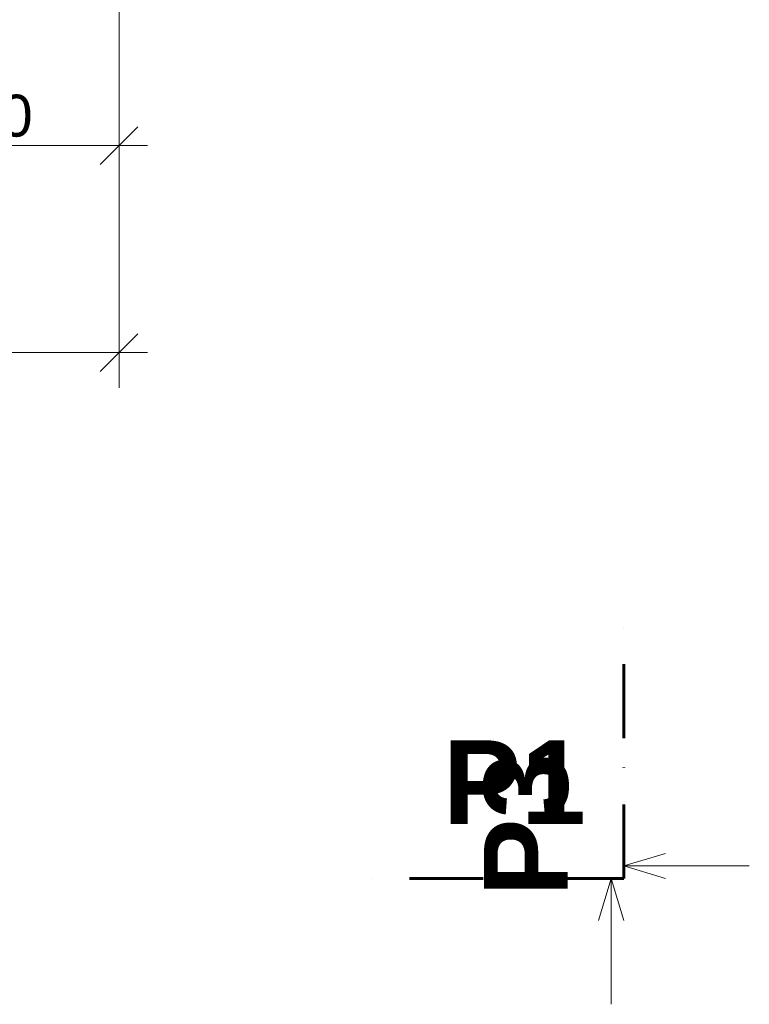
# Model space of a CAD drawing. Header units: millimetres. Extents: x 1793744 to 1819377, y -543298 to -528494.
# Tile 17 of 23: x 1813169 to 1814911, y -543298 to -540949. Entities that reach past the tile are written whole.
import ezdxf

# ---------------------------------------------------------------- set-up
doc = ezdxf.new("R2010")
doc.units = ezdxf.units.MM
doc.header["$MEASUREMENT"] = 0
doc.linetypes.add('ČÁRA ČERCHOVANÁ 3', pattern=[335.138881, 176.388884, -88.194442, 0, -70.555556])
for name, color, linetype in [('1 - ŘEZ HLAVNÍ.1', 7, 'Continuous'), ('2 - KÓTA NS.2D', 7, 'Continuous'), ('4 - PRVKY EXTERIÉR.3D', 7, 'Continuous')]:
    doc.layers.add(name, color=color, linetype=linetype)
doc.styles.add('GENEROVANÝ_STYL_1', font='Arial Bold.ttf')
doc.styles.add('GENEROVANÝ_STYL_2', font='Arial.ttf')
doc.dimstyles.new('GENEROVANÝ_STYL__1', dxfattribs={"dimtxt": 100, "dimasz": 85.5, "dimexe": 0.18, "dimexo": 450, "dimgap": 0, "dimtad": 1, "dimtih": 1, "dimtoh": 1, "dimdec": 0, "dimzin": 0, "dimdsep": 46, "dimtxsty": 'GENEROVANÝ_STYL_2', "dimblk": 'ARROWHEAD_6', "dimblk1": 'ARROWHEAD_6', "dimblk2": 'ARROWHEAD_6', "dimcen": 0.09, "dimclrd": 256, "dimclre": 256, "dimclrt": 256, "dimazin": 0, "dimtfac": 1, "dimtdec": 4, "dimtmove": 0, "dimatfit": 3, "dimfxl": 1, "dimtolj": 1, "dimtzin": 0, "dimarcsym": 0})

# ---------------------------------------------------------------- blocks, each defined once
blk = doc.blocks.new('*D111', base_point=(1118812.4, -1697940.5))
at = {"layer": '2 - KÓTA NS.2D', "color": 96, "linetype": 'Continuous', "lineweight": 0, "true_color": 0x007d00}
for p, q in [((1800046.5, -541827.1), (1800046.5, -541292.7)), ((1813406.5, -541827.1), (1813406.5, -541292.7)), ((1799979, -541742.7), (1800046.5, -541742.7)), ((1800046.5, -541742.7), (1813406.5, -541742.7)), ((1813406.5, -541742.7), (1813474, -541742.7))]:
    blk.add_line(p, q, dxfattribs=at)
at = {"layer": '2 - KÓTA NS.2D', "color": 96, "linetype": 'Continuous', "lineweight": 15, "true_color": 0x007d00}
for p, q in [((1800091.5, -541697.7), (1800001.5, -541787.7)), ((1813361.5, -541787.7), (1813451.5, -541697.7))]:
    blk.add_line(p, q, dxfattribs=at)
at = {"layer": '2 - KÓTA NS.2D', "color": 96, "lineweight": 0, "true_color": 0x007d00, "insert": (1806516.8, -541722.7), "char_height": 100, "attachment_point": 7, "style": 'GENEROVANÝ_STYL_2'}
blk.add_mtext('\\A1;{\\pql;\\fArial|b0|i0|c0|p0;\\W1.000000;13\xa0360}', dxfattribs=at)
blk = doc.blocks.new('ARROWHEAD_6')
at = {"color": 0, "linetype": 'Continuous', "lineweight": 0}
for p, q in [((-0.5, -0.5), (0.5, 0.5)), ((0, 0), (-1, 0))]:
    blk.add_line(p, q, dxfattribs=at)
blk = doc.blocks.new('*D115', base_point=(1118812.4, -1697940.5))
at = {"layer": '2 - KÓTA NS.2D', "color": 96, "linetype": 'Continuous', "lineweight": 0, "true_color": 0x007d00}
for p, q in [((1812756.5, -541333.3), (1812756.5, -540798.9)), ((1813406.5, -541333.3), (1813406.5, -540798.9)), ((1812756.5, -541248.9), (1813406.5, -541248.9)), ((1813406.5, -541248.9), (1813474, -541248.9))]:
    blk.add_line(p, q, dxfattribs=at)
at = {"layer": '2 - KÓTA NS.2D', "color": 96, "linetype": 'Continuous', "lineweight": 15, "true_color": 0x007d00}
for p, q in [((1812801.5, -541203.9), (1812711.5, -541293.9)), ((1813361.5, -541293.9), (1813451.5, -541203.9))]:
    blk.add_line(p, q, dxfattribs=at)
at = {"layer": '2 - KÓTA NS.2D', "color": 96, "lineweight": 0, "true_color": 0x007d00, "insert": (1812967.1, -541228.9), "char_height": 100, "attachment_point": 7, "style": 'GENEROVANÝ_STYL_2'}
blk.add_mtext('\\A1;{\\pql;\\fArial|b0|i0|c0|p0;\\W1.000000;650}', dxfattribs=at)
blk = doc.blocks.new('Řez_1', base_point=(1814611.1, -542997.7))
at = {"layer": '1 - ŘEZ HLAVNÍ.1', "color": 5, "linetype": 'ČÁRA ČERCHOVANÁ 3', "lineweight": 60, "true_color": 0x1c1cff}
blk.add_line((1814611.1, -542997.7), (1814611.1, -542397.7), dxfattribs=at)
at = {"layer": '1 - ŘEZ HLAVNÍ.1', "color": 5, "linetype": 'Continuous', "lineweight": 0, "true_color": 0x1c1cff}
for p, q in [((1814711.1, -542937.7), (1814611.1, -542967.7)), ((1814611.1, -542967.7), (1814911.1, -542967.7)), ((1814711.1, -542997.7), (1814611.1, -542967.7))]:
    blk.add_line(p, q, dxfattribs=at)
at = {"layer": '1 - ŘEZ HLAVNÍ.1', "color": 5, "lineweight": 0, "true_color": 0x1c1cff, "insert": (1814480.7, -542699.1), "char_height": 200, "attachment_point": 9, "rotation": 90, "style": 'GENEROVANÝ_STYL_1'}
blk.add_mtext('\\A1;{\\pqr;\\pt0;\\fArial|b1|i0|c0|p0;\\W1.000000;P3}', dxfattribs=at)
blk = doc.blocks.new('Řez_4', base_point=(1814611.1, -542997.7))
at = {"layer": '4 - PRVKY EXTERIÉR.3D', "color": 5, "linetype": 'ČÁRA ČERCHOVANÁ 3', "lineweight": 60, "true_color": 0x1c1cff}
blk.add_line((1814611.1, -542997.7), (1814011.1, -542997.7), dxfattribs=at)
at = {"layer": '4 - PRVKY EXTERIÉR.3D', "color": 5, "linetype": 'Continuous', "lineweight": 0, "true_color": 0x1c1cff}
for p, q in [((1814551.1, -543097.7), (1814581.1, -542997.7)), ((1814581.1, -542997.7), (1814581.1, -543297.7)), ((1814611.1, -543097.7), (1814581.1, -542997.7))]:
    blk.add_line(p, q, dxfattribs=at)
at = {"layer": '4 - PRVKY EXTERIÉR.3D', "color": 5, "lineweight": 0, "true_color": 0x1c1cff, "insert": (1814179.6, -542867.9), "char_height": 200, "attachment_point": 7, "style": 'GENEROVANÝ_STYL_1'}
blk.add_mtext('\\A1;{\\pql;\\pt0;\\fArial|b1|i0|c0|p0;\\W1.000000;P1}', dxfattribs=at)

msp = doc.modelspace()

# ---------------------------------------------------------------- block references
at = {"layer": '1 - ŘEZ HLAVNÍ.1', "color": 5, "lineweight": 60, "true_color": 0x1c1cff}
msp.add_blockref('Řez_1', (1814611.1, -542997.7), dxfattribs=at)
at = {"layer": '4 - PRVKY EXTERIÉR.3D', "color": 5, "lineweight": 60, "true_color": 0x1c1cff}
msp.add_blockref('Řez_4', (1814611.1, -542997.7), dxfattribs=at)

# ---------------------------------------------------------------- dimensions: what is measured, and where the dimension line sits
at = {"layer": '2 - KÓTA NS.2D', "color": 96, "linetype": 'Continuous', "lineweight": 0, "true_color": 0x007d00}
for base, p1, picture, middle in [((1813406.5, -541742.7), (1800046.5, -540544.2), '*D111', (1806732.6, -541672.7)), ((1813406.5, -541248.9), (1812756.5, -540544.2), '*D115', (1813084.8, -541178.9))]:
    dim = msp.add_linear_dim(base=base, p1=p1, p2=(1813406.5, -540544.2), dimstyle='GENEROVANÝ_STYL__1', dxfattribs=at)
    dim.commit()
    dim.dimension.update_dxf_attribs({"geometry": picture, "text_midpoint": middle, "dimtype": 160})

doc.saveas('drawing.dxf')
